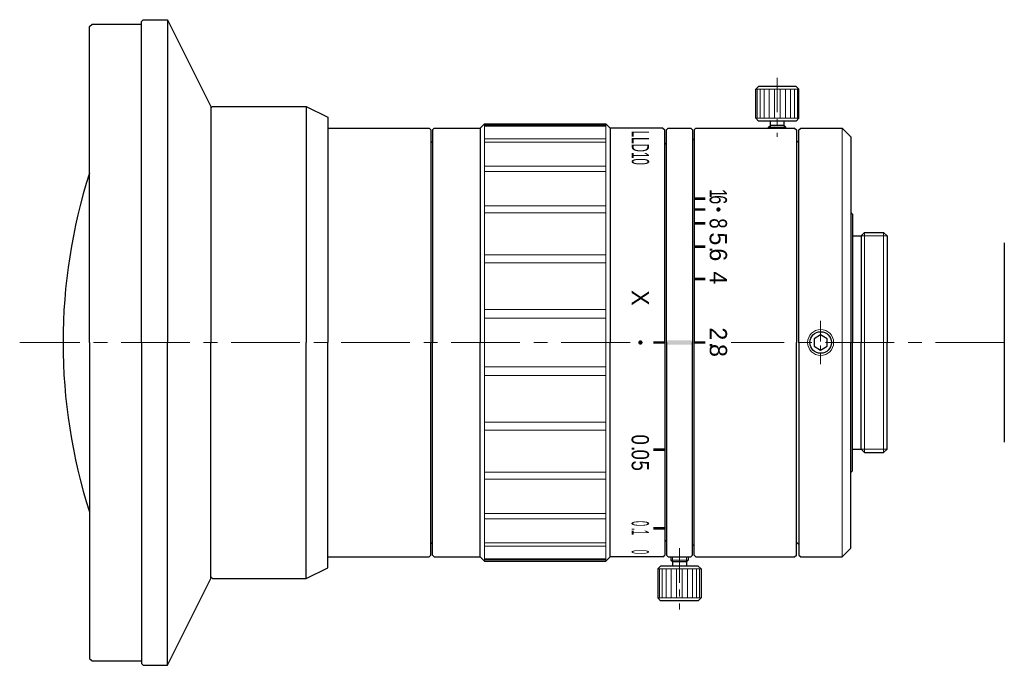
# Model space of a CAD drawing. Header units: millimetres. Extents: x -1 to 113, y 13 to 87.
import ezdxf
from ezdxf.enums import TextEntityAlignment as Align

# ---------------------------------------------------------------- set-up
doc = ezdxf.new("R2010")
doc.units = ezdxf.units.MM
doc.header["$LTSCALE"] = 0.25
doc.linetypes.add('CENTER', pattern=[50.8, 31.75, -6.35, 6.35, -6.35])
for name, color, linetype, lineweight in [('01_外形線', 7, 'Continuous', 30), ('02_ﾈｼﾞ（断面）・遮光線仕切り', 7, 'Continuous', 20), ('03_ﾈｼﾞ・ﾛｰﾚｯﾄ・遮光線', 7, 'Continuous', 9), ('04_中心線', 1, 'CENTER', 20), ('06_面取線', 7, 'Continuous', 9), ('09_文字', 2, 'Continuous', 20)]:
    doc.layers.add(name, color=color, linetype=linetype, lineweight=lineweight)
doc.styles.add('VS Standard', font='txt', dxfattribs={"height": 3})

# ---------------------------------------------------------------- blocks, each defined once
blk = doc.blocks.new('HM30##')
at = {"layer": '01_外形線'}
blk.add_lwpolyline([(-0.75, -0.43), (0, -0.87), (0.75, -0.43), (0.75, 0.43), (0, 0.87), (-0.75, 0.43)], close=True, dxfattribs=at)
blk.add_circle((0, 0), 1.25, dxfattribs=at)
at = {"layer": '03_ﾈｼﾞ・ﾛｰﾚｯﾄ・遮光線'}
blk.add_circle((0, 0), 1.5, dxfattribs=at)

msp = doc.modelspace()

# ---------------------------------------------------------------- hatches: boundary and pattern name
at = {"layer": '01_外形線'}
h = msp.add_hatch(color=256, dxfattribs=at)
h.dxf.hatch_style = 1
h.paths.add_polyline_path([(78.29, 66.44), (78.29, 66.74), (76.99, 66.74), (76.99, 66.44)])
h = msp.add_hatch(color=256, dxfattribs=at)
h.dxf.hatch_style = 1
h.paths.add_polyline_path([(78.29, 65.2), (78.29, 65.5), (76.99, 65.5), (76.99, 65.2)])
h = msp.add_hatch(color=256, dxfattribs=at)
h.dxf.hatch_style = 1
h.paths.add_polyline_path([(78.29, 63.59), (78.29, 63.89), (76.99, 63.89), (76.99, 63.59)])
h = msp.add_hatch(color=256, dxfattribs=at)
h.dxf.hatch_style = 1
h.paths.add_polyline_path([(78.29, 60.91), (78.29, 61.21), (76.99, 61.21), (76.99, 60.91)])
h = msp.add_hatch(color=256, dxfattribs=at)
h.dxf.hatch_style = 1
h.paths.add_polyline_path([(78.29, 57.18), (78.29, 57.48), (76.99, 57.48), (76.99, 57.18)])
h = msp.add_hatch(color=256, dxfattribs=at)
h.dxf.hatch_style = 1
h.paths.add_polyline_path([(72.29, 49.85), (72.29, 50.15), (73.59, 50.15), (73.59, 49.85)])
h = msp.add_hatch(color=256, dxfattribs=at)
h.dxf.hatch_style = 1
h.paths.add_polyline_path([(76.79, 50.25), (73.79, 50.25), (73.79, 49.75), (76.79, 49.75)])
h = msp.add_hatch(color=256, dxfattribs=at)
h.dxf.hatch_style = 1
h.paths.add_polyline_path([(78.29, 49.85), (78.29, 50.15), (76.99, 50.15), (76.99, 49.85)])
h = msp.add_hatch(color=256, dxfattribs=at)
h.dxf.hatch_style = 1
h.paths.add_polyline_path([(72.29, 37.48), (72.29, 37.78), (73.59, 37.78), (73.59, 37.48)])
h = msp.add_hatch(color=256, dxfattribs=at)
h.dxf.hatch_style = 1
h.paths.add_polyline_path([(72.29, 28.42), (72.29, 28.72), (73.59, 28.72), (73.59, 28.42)])
at = {"layer": '09_文字'}
h = msp.add_hatch(color=256, dxfattribs=at)
h.dxf.hatch_style = 1
h.paths.add_polyline_path([(79.79, 65.1, 1), (79.79, 65.6, 1)])
h = msp.add_hatch(color=256, dxfattribs=at)
h.dxf.hatch_style = 1
h.paths.add_polyline_path([(70.79, 49.75, 1), (70.79, 50.25, 1)])

# ---------------------------------------------------------------- linework, layer by layer
at = {"layer": '01_外形線'}
for p, q in [((7.2, 86.45), (7.5, 86.75)), ((7.2, 50), (7.2, 86.45)), ((7.5, 86.75), (13.2, 86.75)), ((13.4, 87.25), (13.2, 87.05)), ((13.2, 50), (13.2, 87.05)), ((13.4, 87.25), (16.2, 87.25)), ((16.2, 87.25), (21.2, 77.25)), ((16.2, 87.25), (16.2, 50)), ((84.41, 79.55), (84.09, 79.23)), ((88.76, 79.55), (84.41, 79.55)), ((88.76, 79.55), (89.09, 79.23)), ((84.09, 75.88), (84.09, 79.23)), ((89.09, 75.88), (89.09, 79.23)), ((21.2, 77.25), (21.2, 50)), ((21.2, 77.05), (21.4, 77.25)), ((21.4, 77.25), (32.2, 77.25)), ((32.2, 77.25), (34.7, 76)), ((32.2, 77.25), (32.2, 50)), ((34.7, 76), (34.7, 50)), ((52.29, 74.75), (52.79, 75.25)), ((52.79, 75.25), (66.79, 75.25)), ((67.29, 74.75), (66.79, 75.25)), ((84.41, 75.55), (84.09, 75.88)), ((88.76, 75.55), (84.41, 75.55)), ((85.59, 74.85), (85.79, 75.05)), ((85.79, 75.05), (85.79, 75.55)), ((87.39, 75.05), (85.79, 75.05)), ((87.39, 75.05), (87.39, 75.55)), ((87.39, 75.05), (87.59, 74.85)), ((88.76, 75.55), (89.09, 75.88)), ((34.7, 74.75), (46.39, 74.75)), ((46.59, 74.55), (46.39, 74.75)), ((46.59, 74.55), (46.59, 50)), ((46.79, 74.55), (46.99, 74.75)), ((46.79, 74.55), (46.79, 50)), ((46.99, 74.75), (52.29, 74.75)), ((52.29, 74.75), (52.29, 50)), ((73.39, 74.75), (67.29, 74.75)), ((67.29, 74.75), (67.29, 50)), ((73.39, 74.75), (73.59, 74.55)), ((73.59, 50), (73.59, 74.55)), ((73.79, 74.55), (73.99, 74.75)), ((73.79, 50), (73.79, 74.55)), ((73.99, 74.75), (76.59, 74.75)), ((76.59, 74.75), (76.79, 74.55)), ((76.79, 74.55), (76.79, 50)), ((76.99, 74.55), (77.19, 74.75)), ((76.99, 74.55), (76.99, 50)), ((77.19, 74.75), (88.59, 74.75)), ((85.59, 74.75), (85.59, 74.85)), ((87.59, 74.75), (87.59, 74.85)), ((88.59, 74.75), (88.79, 74.55)), ((88.79, 74.55), (88.79, 50)), ((89.09, 74.55), (89.29, 74.75)), ((89.09, 50), (89.09, 74.55)), ((89.29, 74.75), (94.06, 74.75)), ((94.06, 74.75), (95.06, 73.75)), ((46.79, 73.05), (46.59, 73.25)), ((73.59, 73), (73.79, 72.8)), ((76.79, 73.3), (76.99, 73.5)), ((88.79, 73.05), (88.99, 73.25)), ((88.99, 73.25), (89.09, 73.25)), ((95.06, 73.75), (95.06, 50)), ((95.06, 65), (95.26, 64.8)), ((95.26, 64.8), (95.26, 50)), ((96.26, 62.3), (96.66, 62.7)), ((96.66, 62.7), (98.86, 62.7)), ((99.26, 62.3), (98.86, 62.7)), ((95.26, 62.3), (96.26, 62.3)), ((96.26, 62.3), (96.26, 50)), ((99.26, 62.3), (99.26, 50)), ((112.79, 38.5), (112.79, 61.5)), ((7.2, 50), (7.2, 13.55)), ((13.2, 50), (13.2, 12.95)), ((16.2, 12.75), (16.2, 50)), ((21.2, 22.75), (21.2, 50)), ((32.2, 22.75), (32.2, 50)), ((34.7, 24), (34.7, 50)), ((46.59, 25.45), (46.59, 50)), ((46.79, 25.45), (46.79, 50)), ((52.29, 25.25), (52.29, 50)), ((67.29, 25.25), (67.29, 50)), ((73.59, 50), (73.59, 25.45)), ((73.79, 50), (73.79, 25.45)), ((76.79, 25.45), (76.79, 50)), ((76.99, 25.45), (76.99, 50)), ((88.79, 25.45), (88.79, 50)), ((89.09, 50), (89.09, 25.45)), ((95.06, 26.25), (95.06, 50)), ((95.26, 35.2), (95.26, 50)), ((96.26, 37.7), (96.26, 50)), ((99.26, 37.7), (99.26, 50)), ((95.26, 37.7), (96.26, 37.7)), ((96.26, 37.7), (96.66, 37.3)), ((99.26, 37.7), (98.86, 37.3)), ((96.66, 37.3), (98.86, 37.3)), ((95.06, 35), (95.26, 35.2)), ((46.79, 26.95), (46.59, 26.75)), ((73.59, 27), (73.79, 27.2)), ((76.79, 26.7), (76.99, 26.5)), ((88.79, 26.95), (88.99, 26.75)), ((88.99, 26.75), (89.09, 26.75)), ((94.06, 25.25), (95.06, 26.25)), ((34.7, 25.25), (46.39, 25.25)), ((46.59, 25.45), (46.39, 25.25)), ((46.79, 25.45), (46.99, 25.25)), ((46.99, 25.25), (52.29, 25.25)), ((52.29, 25.25), (52.79, 24.75)), ((67.29, 25.25), (66.79, 24.75)), ((73.39, 25.25), (67.29, 25.25)), ((73.39, 25.25), (73.59, 25.45)), ((73.79, 25.45), (73.99, 25.25)), ((73.99, 25.25), (76.59, 25.25)), ((74.29, 25.25), (74.29, 24.9)), ((76.29, 25.25), (76.29, 24.9)), ((76.59, 25.25), (76.79, 25.45)), ((76.99, 25.45), (77.19, 25.25)), ((77.19, 25.25), (88.59, 25.25)), ((88.59, 25.25), (88.79, 25.45)), ((89.09, 25.45), (89.29, 25.25)), ((89.29, 25.25), (94.06, 25.25)), ((32.2, 22.75), (34.7, 24)), ((52.79, 24.75), (66.79, 24.75)), ((73.11, 24.2), (72.79, 23.88)), ((72.79, 23.88), (72.79, 20.53)), ((77.46, 24.2), (73.11, 24.2)), ((74.49, 24.7), (74.29, 24.9)), ((74.49, 24.7), (74.49, 24.2)), ((76.09, 24.7), (74.49, 24.7)), ((76.09, 24.7), (76.29, 24.9)), ((76.09, 24.7), (76.09, 24.2)), ((77.46, 24.2), (77.79, 23.88)), ((77.79, 23.88), (77.79, 20.53)), ((16.2, 12.75), (21.2, 22.75)), ((21.2, 22.95), (21.4, 22.75)), ((21.4, 22.75), (32.2, 22.75)), ((73.11, 20.2), (72.79, 20.53)), ((77.46, 20.2), (77.79, 20.53)), ((77.46, 20.2), (73.11, 20.2)), ((7.2, 13.55), (7.5, 13.25)), ((7.5, 13.25), (13.2, 13.25)), ((13.4, 12.75), (13.2, 12.95)), ((13.4, 12.75), (16.2, 12.75))]:
    msp.add_line(p, q, dxfattribs=at)
for start, end in [(162.2392, 180), (180, 197.7608)]:
    msp.add_arc((68.15, 50), 64, start, end, dxfattribs=at)
at = {"layer": '02_ﾈｼﾞ（断面）・遮光線仕切り'}
for p, q in [((85.79, 74.75), (85.79, 75.05)), ((87.39, 74.75), (87.39, 75.05)), ((96.26, 62.3), (99.26, 62.3)), ((96.26, 37.7), (99.26, 37.7)), ((74.49, 25.25), (74.49, 24.7)), ((76.09, 25.25), (76.09, 24.7))]:
    msp.add_line(p, q, dxfattribs=at)
at = {"layer": '03_ﾈｼﾞ・ﾛｰﾚｯﾄ・遮光線'}
for p, q in [((66.79, 75.09), (52.79, 75.09)), ((66.79, 74.96), (52.79, 74.96)), ((66.79, 73.51), (52.79, 73.51)), ((66.79, 73.13), (52.79, 73.13)), ((66.79, 70.33), (52.79, 70.33)), ((66.79, 69.72), (52.79, 69.72)), ((66.79, 65.76), (52.79, 65.76)), ((66.79, 64.97), (52.79, 64.97)), ((66.79, 60.12), (52.79, 60.12)), ((66.79, 59.2), (52.79, 59.2)), ((66.79, 53.79), (52.79, 53.79)), ((66.79, 52.8), (52.79, 52.8)), ((66.79, 47.2), (52.79, 47.2)), ((66.79, 46.21), (52.79, 46.21)), ((66.79, 40.8), (52.79, 40.8)), ((66.79, 39.88), (52.79, 39.88)), ((66.79, 35.03), (52.79, 35.03)), ((66.79, 34.24), (52.79, 34.24)), ((66.79, 30.28), (52.79, 30.28)), ((66.79, 29.67), (52.79, 29.67)), ((66.79, 26.87), (52.79, 26.87)), ((66.79, 26.49), (52.79, 26.49)), ((66.79, 25.04), (52.79, 25.04)), ((66.79, 24.91), (52.79, 24.91))]:
    msp.add_line(p, q, dxfattribs=at)
at = {"layer": '04_中心線', "ltscale": 0.5}
for p, q in [((86.59, 80.55), (86.59, 73.75)), ((75.29, 26.25), (75.29, 19.2))]:
    msp.add_line(p, q, dxfattribs=at)
at = {"layer": '04_中心線', "ltscale": 0.3}
msp.add_line((91.59, 52.5), (91.59, 47.5), dxfattribs=at)
at = {"layer": '04_中心線'}
for p, q in [((69.59, 50), (-0.85, 50)), ((112.79, 50), (81.26, 50))]:
    msp.add_line(p, q, dxfattribs=at)
at = {"layer": '06_面取線'}
for p, q in [((89.09, 79.23), (84.09, 79.23)), ((84.28, 79.23), (84.28, 75.88)), ((84.6, 79.23), (84.6, 75.88)), ((85.07, 79.23), (85.07, 75.88)), ((85.63, 79.23), (85.63, 75.88)), ((86.26, 79.23), (86.26, 75.88)), ((86.91, 79.23), (86.91, 75.88)), ((87.54, 79.23), (87.54, 75.88)), ((88.11, 79.23), (88.11, 75.88)), ((88.57, 79.23), (88.57, 75.88)), ((88.9, 79.23), (88.9, 75.88)), ((52.79, 75.25), (52.79, 50)), ((66.79, 75.25), (66.79, 50)), ((89.09, 75.88), (84.09, 75.88)), ((87.59, 74.85), (85.59, 74.85)), ((96.66, 62.7), (96.66, 50)), ((98.86, 62.7), (98.86, 50)), ((52.79, 24.75), (52.79, 50)), ((66.79, 24.75), (66.79, 50)), ((96.66, 37.3), (96.66, 50)), ((98.86, 37.3), (98.86, 50)), ((77.79, 23.88), (72.79, 23.88)), ((72.98, 20.53), (72.98, 23.88)), ((73.3, 20.53), (73.3, 23.88)), ((73.77, 20.53), (73.77, 23.88)), ((76.29, 24.9), (74.29, 24.9)), ((74.33, 20.53), (74.33, 23.88)), ((74.96, 20.53), (74.96, 23.88)), ((75.61, 20.53), (75.61, 23.88)), ((76.24, 20.53), (76.24, 23.88)), ((76.81, 20.53), (76.81, 23.88)), ((77.27, 20.53), (77.27, 23.88)), ((77.6, 20.53), (77.6, 23.88)), ((77.79, 20.53), (72.79, 20.53))]:
    msp.add_line(p, q, dxfattribs=at)
at = {"layer": '06_面取線', "lineweight": 20}
for p in [(94.06, 74.75), (94.06, 25.25)]:
    msp.add_line(p, (94.06, 50), dxfattribs=at)

# ---------------------------------------------------------------- block references
at = {"layer": '01_外形線'}
msp.add_blockref('HM30##', (91.59, 50), dxfattribs=at)

# ---------------------------------------------------------------- texts
at = {"layer": '09_文字', "style": 'VS Standard'}
for s, width, p in [('LLD10', 0.5, (71.79, 72.47)), ('1', 0.7, (80.79, 67.2)), ('6', 0.7, (80.78, 66.48)), ('8', 0.8, (80.78, 63.74)), ('0', 0.8, (71.77, 38.79)), ('.', 0.8, (71.78, 37.75)), ('0', 0.8, (71.78, 37.05)), ('5', 0.8, (71.78, 35.78)), ('0', 0.4, (71.77, 29.11)), ('.', 0.4, (71.78, 28.45)), ('1', 0.4, (71.78, 28.08)), ('0', 0.3, (71.77, 25.83))]:
    msp.add_text(s, height=2, rotation=270, dxfattribs=dict(at, width=width)).set_placement(p, align=Align.TOP_CENTER)
for s, p in [('5', (80.78, 61.96)), ('.', (80.79, 60.71)), ('6', (80.79, 60.12)), ('4', (80.78, 57.47)), ('X', (71.79, 55.15)), ('2', (80.78, 51)), ('.', (80.79, 49.69)), ('8', (80.79, 49.08))]:
    msp.add_text(s, height=2, rotation=270, dxfattribs=at).set_placement(p, align=Align.TOP_CENTER)

doc.saveas('drawing.dxf')
